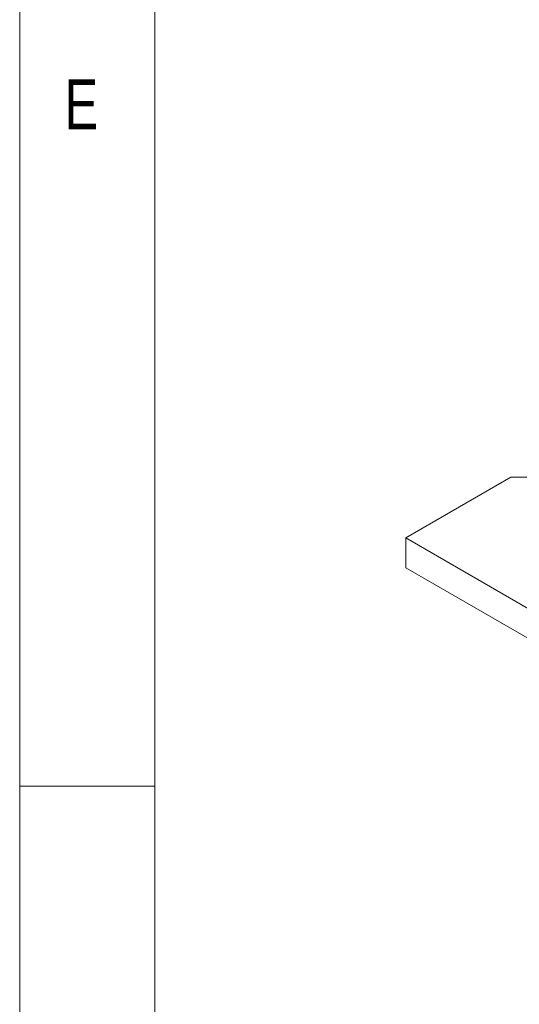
# Model space of a CAD drawing. Header units: inches. Extents: x 0.2 to 16.3, y 0.2 to 11.5.
# Tile 2 of 65: x 0.2 to 0.9, y 1.6 to 3. Entities that reach past the tile are written whole.
import ezdxf

# ---------------------------------------------------------------- set-up
doc = ezdxf.new("R2010")
doc.units = ezdxf.units.IN
doc.header["$MEASUREMENT"] = 0
doc.styles.add('SLDTEXTSTYLE0', font='TXT', dxfattribs={"width": 0.75})

msp = doc.modelspace()

# ---------------------------------------------------------------- linework, layer by layer
at = {"color": 7, "linetype": 'Continuous', "lineweight": 0}
for p, q in [((0.1969, 11.4961), (0.1969, 0.1969)), ((0.3937, 11.2992), (0.3937, 0.3937)), ((0.3937, 1.9094), (0.1969, 1.9094))]:
    msp.add_line(p, q, dxfattribs=at)
at = {"color": 7, "linetype": 'Continuous', "lineweight": 15}
for p, q in [((0.913, 2.3597), (0.7598, 2.2713)), ((0.9695, 2.3597), (0.913, 2.3597)), ((0.7598, 2.2713), (3.1168, 0.9106)), ((0.7598, 2.2278), (0.7598, 2.2713)), ((0.7598, 2.2278), (3.1168, 0.8671))]:
    msp.add_line(p, q, dxfattribs=at)

# ---------------------------------------------------------------- texts
at = {"color": 7, "linetype": 'Continuous', "lineweight": 0, "insert": (0.2625, 2.9397), "char_height": 0.0729, "attachment_point": 1, "style": 'SLDTEXTSTYLE0'}
msp.add_mtext('E', dxfattribs=at)

doc.saveas('drawing.dxf')
